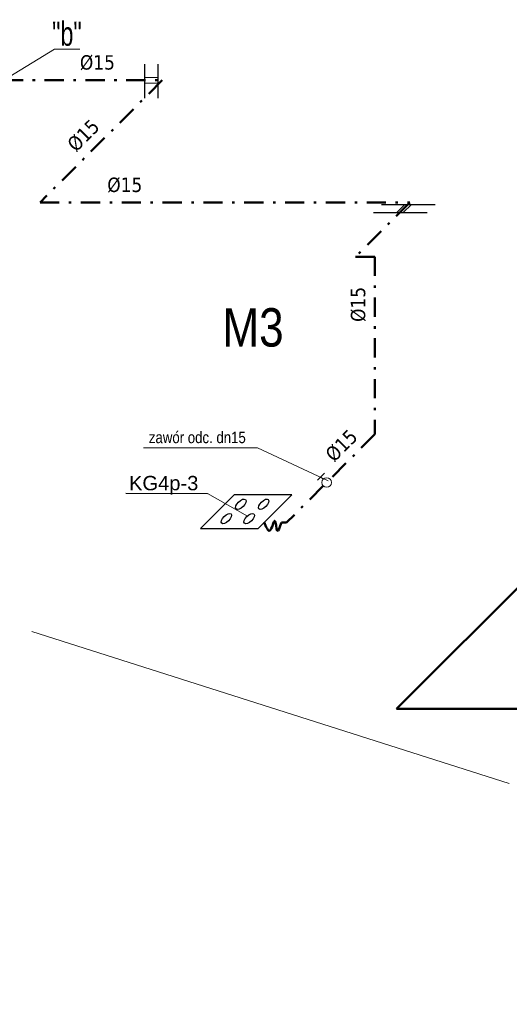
# Model space of a CAD drawing. Extents: x 33706 to 249013, y -74890 to 17912.
# Tile 97 of 175: x 123017 to 123527, y -39737 to -38712. Entities that reach past the tile are written whole.
import ezdxf

# ---------------------------------------------------------------- set-up
doc = ezdxf.new("R2010")
doc.units = 0
doc.header["$MEASUREMENT"] = 0
doc.linetypes.add('ACAD_ISO03W100', pattern=[30, 12, -18])
doc.linetypes.add('DASHDOT', pattern=[8.5, 4, -2, 0.5, -2])
for name, color, linetype, lineweight in [('A-ARM', 1, 'Continuous', 15), ('inst-gaz-rury', 50, 'Continuous', 50), ('inst. - CIENKA', 7, 'Continuous', 13), ('proj_gaz', 50, 'GAZ', 50), ('URZADZANIA', 3, 'Continuous', 15), ('urzadzenia', 6, 'Continuous', 15), ('wymiar', 3, 'Continuous', 13), ('WYMIARKI', 250, 'Continuous', 13)]:
    doc.layers.add(name, color=color, linetype=linetype, lineweight=lineweight)
for name, color, linetype in [('Opisy', 2, 'Continuous'), ('urządzenia', 140, 'Continuous'), ('wymiary', 2, 'Continuous')]:
    doc.layers.add(name, color=color, linetype=linetype)
doc.styles.add('Arial narrow', font='ARIALN.TTF')
doc.styles.add('GENERATED_STYLE_1', font='ARIAL.TTF')
doc.styles.get("Standard").update_dxf_attribs({"font": 'ARIALN.TTF'})
doc.styles.add('WYMIAR', font='simplex.shx', dxfattribs={"width": 0.85, "height": 30})
doc.linetypes.add('GAZ', pattern='A,0.5,-0.2,["GAZ",Standard,S=0.1,R=0,X=-0.1,Y=-0.05],-0.25', length=0.95)

msp = doc.modelspace()

# ---------------------------------------------------------------- linework, layer by layer
for p, q in [((123147, -38758), (123147, -38793.3)), ((123161, -38758), (123161, -38793.3)), ((123393.8, -38904.1), (123449.6, -38904.1)), ((123385.3, -38912.6), (123441.2, -38912.6))]:
    msp.add_line(p, q)
at = {"layer": 'inst-gaz-rury', "linetype": 'DASHDOT', "ltscale": 5}
for p, q in [((123000.6, -38774.8), (123165.6, -38774.8)), ((123165.6, -38774.8), (123038.3, -38902.1)), ((123038.3, -38902.1), (123423.3, -38902.1)), ((123423.3, -38902.1), (123366.8, -38958.6)), ((123366.8, -38958.6), (123386.8, -38958.6)), ((123386.8, -38958.6), (123386.8, -39143.6)), ((123386.8, -39143.6), (123340.2, -39190.2)), ((123333.1, -39197.3), (123294.9, -39235.6))]:
    msp.add_line(p, q, dxfattribs=at)
at = {"layer": 'inst-gaz-rury', "ltscale": 50}
for p, q in [((123409.5, -39429.5), (123727.7, -39111.3)), ((123699.5, -39429.5), (123409.5, -39429.5))]:
    msp.add_line(p, q, dxfattribs=at)
at = {"layer": 'inst-gaz-rury', "linetype": 'Continuous'}
msp.add_line((123294.9, -39235.6), (123289.6, -39235.6), dxfattribs=at)
at = {"layer": 'inst. - CIENKA', "ltscale": 0.05}
msp.add_line((123264.7, -39157.7), (123146.1, -39157.8), dxfattribs=at)
at = {"layer": 'Opisy'}
msp.add_line((123127.7, -39205), (123212.5, -39205.1), dxfattribs=at)
at = {"layer": 'proj_gaz', "linetype": 'Continuous'}
msp.add_spline([(123289.6, -39235.6), (123285.2, -39244), (123282.7, -39233.7), (123277.5, -39243.8), (123271.6, -39235)], degree=3, dxfattribs=at)
at = {"layer": 'URZADZANIA'}
for p, q in [((123409.6, -38912.6), (123418.1, -38904.1)), ((123416.3, -38912.6), (123424.8, -38904.1))]:
    msp.add_line(p, q, dxfattribs=at)
at = {"layer": 'urzadzenia', "linetype": 'Continuous'}
for p, q in [((123161, -38771.8), (123147, -38771.8)), ((123161, -38777.8), (123147, -38777.8))]:
    msp.add_line(p, q, dxfattribs=at)
at = {"layer": 'urzadzenia'}
for p, q in [((123334.5, -39184.2), (123327.2, -39191.4)), ((123332.9, -39190.4), (123330.6, -39188.1))]:
    msp.add_line(p, q, dxfattribs=at)
msp.add_circle((123336.6, -39193.8), 4.98, dxfattribs=at)
at = {"layer": 'urządzenia', "linetype": 'Continuous'}
for p, q in [((123205.4, -39241.7), (123240.4, -39206.7)), ((123270.4, -39206.7), (123240.4, -39206.7)), ((123265.4, -39241.7), (123300.4, -39206.7)), ((123300.4, -39206.7), (123270.4, -39206.7)), ((123205.4, -39241.7), (123235.4, -39241.7)), ((123235.4, -39241.7), (123265.4, -39241.7))]:
    msp.add_line(p, q, dxfattribs=at)
for centre in [(123247.3, -39216.4), (123271, -39216.4), (123232.3, -39231.4), (123256, -39231.4)]:
    msp.add_ellipse(centre, major_axis=(4.9, 4.9), ratio=0.470588, dxfattribs=at)
at = {"layer": 'wymiar'}
msp.add_line((123254.2, -39228.7), (123212.5, -39205.1), dxfattribs=at)
at = {"layer": 'WYMIARKI', "ltscale": 50}
for p, q in [((123000.6, -38774.8), (123053.4, -38742.6)), ((123053.4, -38742.6), (123079.7, -38742.6)), ((123526.5, -39507.3), (123029.7, -39348.8))]:
    msp.add_line(p, q, dxfattribs=at)
at = {"layer": 'WYMIARKI'}
msp.add_line((123338.3, -39192.1), (123264.7, -39157.7), dxfattribs=at)

# ---------------------------------------------------------------- texts
at = {"style": 'GENERATED_STYLE_1'}
msp.add_text('KG4p-3', height=15, dxfattribs=at).set_placement((123130.9, -39201.9))
at = {"layer": 'A-ARM', "lineweight": 25, "ltscale": 50, "insert": (123228.2, -39012.2), "char_height": 40, "width": 368.664, "attachment_point": 1, "style": 'Arial narrow'}
msp.add_mtext('M3', dxfattribs=at)
at = {"layer": 'URZADZANIA', "linetype": 'ACAD_ISO03W100', "ltscale": 500, "insert": (123081.7, -38713.9), "char_height": 25, "width": 533.271, "attachment_point": 3, "style": 'WYMIAR'}
msp.add_mtext('{\\fArial Narrow|b0|i0|c238|p0;"b"}', dxfattribs=at)
at = {"layer": 'WYMIARKI', "attachment_point": 1}
for s, insert, char_height, width in [('{\\fTahoma|b0|i0|c238|p8;%%c15}', (123079.8, -38748.7), 15, 253.75), ('{\\fTahoma|b0|i0|c238|p8;%%c15}', (123108.3, -38876.2), 15, 253.75), ('{\\fArial Narrow|b0|i0|c238|p0;zawór odc. dn15}', (123151.6, -39140.8), 12, 314.121)]:
    msp.add_mtext(s, dxfattribs=dict(at, insert=insert, char_height=char_height, width=width))
at = {"layer": 'WYMIARKI', "char_height": 15, "width": 253.75, "attachment_point": 1}
for insert, rotation in [((123065.1, -38839.7), 45), ((123361.8, -39026.5), 90), ((123333.7, -39162.7), 45)]:
    msp.add_mtext('{\\fTahoma|b0|i0|c238|p8;%%c15}', dxfattribs=dict(at, insert=insert, rotation=rotation))
at = {"layer": 'wymiary', "linetype": 'Continuous', "insert": (122036.3, -39697.3), "char_height": 30, "width": 1690.592, "attachment_point": 1}
msp.add_mtext('{\\fTimes New Roman|b0|i0|c238|p18;OZNACZENIA:\\PKG4p-1, ..., KG4p-5 - istn. typowa kuchenka gazowa 4-palnikowa;\\PN1, ..., N5. - nawiew; typowy nawietrzak okienny w ramie okna \\P                     lub nawietrzak podokienny F=150cm2;\\PW1i. - istn. kanał went. %%c110, z wyrzutnią ścienną, went. mech. wyciągową;\\PW2i, W3i. - istn. kanał went. murowany z kratką went. 14x21cm pod stropem; \\PW5. - proj. kanał went. %%c110, z wyrzutnią ścienną, went. mech. wyciągową;\\PGM-1, GM-2, GM-3, GM-5. - gazomierz miechowy G-1,6;\\PGM-4a*, GM-4b* - zaślepione podejście do gazomierza, rozstaw króćców 130mm.\\P\\PPrzewody gazowe od gazomierza do odbiorników gazowych wykonać z rur stalowych bez szwu łączonych przez spawanie lub z rur miedzianych łączonych lutem twardym lub poprzez połączenia zaciskowe. Prowadzić górą po ścianie.\\POd kurka głównego do gazomerzy instalacja wykonana bezwględnie z rur stalowych spawanych.\\PPrzy przejściach przewodów przez przegrody budowlane zastosować tuleje ochronne z wypełnieniem kitem plastycznym.}', dxfattribs=at)

doc.saveas('drawing.dxf')
